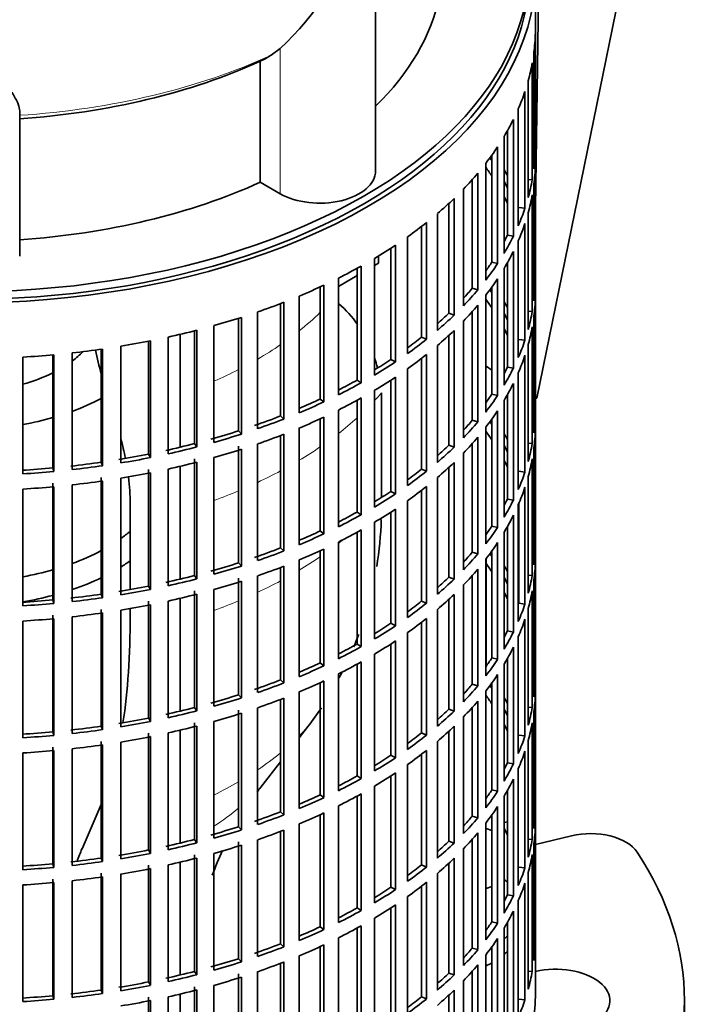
# Model space of a CAD drawing. Header units: millimetres. Extents: x 148 to 904, y -4182 to 2596.
# Tile 4 of 30: x 794 to 904, y -4088 to -3930. Entities that reach past the tile are written whole.
import ezdxf

# ---------------------------------------------------------------- set-up
doc = ezdxf.new("R2010")
doc.units = ezdxf.units.MM
for name, color, linetype in [('M5X8_UNI7687', 7, 'Continuous'), ('VSI134_ADATTATOR', 7, 'Continuous'), ('VSI134_DIFFUSORE', 7, 'Continuous'), ('VSI134_FILTRO_A', 7, 'Continuous'), ('VSI134_GIUNTO_8×', 7, 'Continuous'), ('VSI134_SUPPORTO_', 7, 'Continuous'), ('VSI134_TERMINALE', 7, 'Continuous')]:
    doc.layers.add(name, color=color, linetype=linetype)

# ---------------------------------------------------------------- blocks, each defined once
blk = doc.blocks.new('SE4')
at = {"layer": 'M5X8_UNI7687', "color": 7, "linetype": 'Continuous', "lineweight": 35}
blk.add_line((872.74, -4059.01), (872.2, -4059.11), dxfattribs=at)
at = {"layer": 'VSI134_ADATTATOR', "color": 7, "linetype": 'Continuous', "lineweight": 35}
for p, q in [((870.24, -4060.39), (869.31, -4060.08)), ((877.24, -4062.63), (883.06, -4061.23)), ((869.31, -4069.7), (870.24, -4069.39)), ((901.24, -4104.9), (901.24, -4087.75))]:
    blk.add_line(p, q, dxfattribs=at)
for centre, major_axis, start_param, end_param in [((886.13, -4065.5), (8, 0), 0.364918, 1.963495), ((785.24, -4087.75), (-116, 0), 2.776675, 3.50651), ((859.74, -4073.05), (15, 0), 0.521345, 0.590756), ((859.74, -4073.05), (15, 0), -0.590756, -0.521345), ((859.74, -4075.5), (15, 0), -0.590756, -0.521345), ((859.74, -4075.5), (15, 0), -0.884183, -0.795584), ((880.49, -4087.75), (-8.75, 0), 1.122102, 5.092936)]:
    blk.add_ellipse(centre, major_axis=major_axis, ratio=0.57735, start_param=start_param, end_param=end_param, dxfattribs=at)
at = {"layer": 'VSI134_DIFFUSORE', "color": 7, "linetype": 'Continuous', "lineweight": 35}
for p, q in [((851.51, -3954.25), (851.51, -3921.97)), ((836.15, -3934.58), (834.73, -3935.63)), ((832.95, -3936.6), (832.95, -3956.08)), ((794.24, -3967.95), (794.24, -3944.61)), ((832.95, -3956.08), (836.15, -3957.93))]:
    blk.add_line(p, q, dxfattribs=at)
at = {"layer": 'VSI134_DIFFUSORE', "color": 4, "linetype": 'Continuous', "lineweight": 9}
blk.add_line((836.15, -3957.93), (836.15, -3934.58), dxfattribs=at)
at = {"layer": 'VSI134_DIFFUSORE', "color": 7, "linetype": 'Continuous', "lineweight": 35}
for centre, radius, start, end in [((803.65, -3899.63), 47.73, 312.9143, 341.3628), ((826.82, -3923.24), 14.7, 294.6434, 302.5491)]:
    blk.add_arc(centre, radius, start, end, dxfattribs=at)
for centre, major_axis, start_param, end_param in [((785.24, -3921.19), (77, 0), 5.749077, 6.166034), ((785.24, -3901.71), (77, 0), 4.82954, 5.380636), ((842.51, -3954.25), (-9, 0), 0.785398, 3.141593), ((785.24, -3921.19), (77, 0), 4.82954, 5.380636)]:
    blk.add_ellipse(centre, major_axis=major_axis, ratio=0.57735, start_param=start_param, end_param=end_param, dxfattribs=at)
at = {"layer": 'VSI134_DIFFUSORE', "color": 4, "linetype": 'Continuous', "lineweight": 9}
blk.add_ellipse((785.24, -3899.71), major_axis=(79.5, 0), ratio=0.57735, start_param=4.82584, end_param=5.384336, dxfattribs=at)
at = {"layer": 'VSI134_DIFFUSORE', "color": 7, "linetype": 'Continuous', "lineweight": 35}
blk.add_open_spline([(794.24, -3944.61), (794.24, -3944.29), (794.15, -3943.93), (793.84, -3943.13), (793.61, -3942.69), (793.2, -3941.97), (793.05, -3941.72), (792.73, -3941.2), (792.56, -3940.94), (792.02, -3940.12), (791.62, -3939.54), (790.78, -3938.32), (790.32, -3937.67), (789.38, -3936.32), (788.88, -3935.61), (787.87, -3934.13), (787.35, -3933.37), (786.56, -3932.17), (786.3, -3931.77), (785.9, -3931.15), (785.77, -3930.94), (785.5, -3930.52), (785.37, -3930.31), (785.24, -3930.1)], degree=3, knots=[0, 0, 0, 0, 0.125, 0.125, 0.25, 0.25, 0.3125, 0.3125, 0.375, 0.375, 0.5, 0.5, 0.625, 0.625, 0.75, 0.75, 0.875, 0.875, 0.9375, 0.9375, 0.96875, 0.96875, 1, 1, 1, 1], dxfattribs=at)
at = {"layer": 'VSI134_FILTRO_A', "color": 7, "linetype": 'Continuous', "lineweight": 35}
for p, q in [((877.24, -4086.53), (877.24, -3922.41)), ((877.23, -3932.27), (877.23, -3951.05)), ((877.01, -3935.15), (877.01, -3953.93)), ((876.74, -3936.89), (876.74, -3955.67)), ((876.09, -3939.75), (876.09, -3958.53)), ((875.56, -3941.48), (875.56, -3960.26)), ((874.48, -3944.29), (874.48, -3963.07)), ((873.7, -3945.98), (873.7, -3964.76)), ((872.74, -3947.79), (872.74, -3964.59)), ((872.2, -3948.74), (872.2, -3967.52)), ((871.16, -3950.38), (871.16, -3969.16)), ((870.24, -3951.72), (870.24, -3968.94)), ((877.01, -3951.04), (877.23, -3951.05)), ((869.25, -3953.05), (869.25, -3971.82)), ((877.23, -3953.5), (877.23, -3972.28)), ((867.08, -3955.65), (867.08, -3973.14)), ((867.97, -3954.63), (867.97, -3973.41)), ((876.09, -3955.62), (876.74, -3955.67)), ((865.66, -3957.19), (865.66, -3975.97)), ((877.01, -3956.38), (877.01, -3975.16)), ((864.14, -3958.7), (864.14, -3977.48)), ((876.74, -3958.12), (876.74, -3976.9)), ((863.3, -3959.5), (863.3, -3977.17)), ((874.59, -3960.13), (875.56, -3960.26)), ((861.46, -3961.14), (861.46, -3979.92)), ((876.09, -3960.98), (876.09, -3979.76)), ((858.93, -3963.19), (858.93, -3981)), ((859.72, -3962.57), (859.72, -3981.35)), ((875.56, -3962.7), (875.56, -3981.48)), ((856.68, -3964.86), (856.68, -3983.64)), ((872.74, -3964.59), (873.7, -3964.76)), ((853.99, -3966.68), (853.99, -3984.59)), ((854.73, -3966.2), (854.73, -3984.98)), ((874.48, -3965.52), (874.48, -3984.3)), ((851.35, -3968.33), (851.35, -3987.11)), ((873.7, -3967.21), (873.7, -3985.99)), ((848.54, -3969.94), (848.54, -3987.92)), ((849.21, -3969.56), (849.21, -3988.34)), ((870.24, -3968.94), (871.16, -3969.16)), ((872.2, -3969.96), (872.2, -3988.74)), ((872.74, -3969.02), (872.74, -3985.82)), ((845.53, -3971.51), (845.53, -3990.29)), ((871.16, -3971.61), (871.16, -3990.39)), ((842.6, -3972.92), (842.6, -3990.96)), ((843.21, -3972.64), (843.21, -3991.42)), ((867.08, -3973.14), (867.97, -3973.41)), ((870.24, -3972.95), (870.24, -3990.17)), ((877.01, -3972.27), (877.23, -3972.28)), ((839.24, -3974.4), (839.24, -3993.18)), ((869.25, -3974.27), (869.25, -3993.05)), ((877.23, -3974.72), (877.23, -3993.5)), ((836.22, -3975.61), (836.22, -3993.69)), ((836.76, -3975.4), (836.76, -3994.18)), ((867.97, -3975.86), (867.97, -3994.64)), ((829.92, -3977.82), (829.92, -3996.6)), ((832.54, -3976.95), (832.54, -3995.73)), ((863.3, -3977.17), (864.14, -3977.48)), ((867.08, -3976.88), (867.08, -3994.37)), ((876.09, -3976.85), (876.74, -3976.9)), ((877.01, -3977.61), (877.01, -3996.39)), ((825.49, -3979.16), (825.49, -3997.94)), ((829.46, -3977.97), (829.46, -3996.09)), ((865.66, -3978.42), (865.66, -3997.2)), ((876.74, -3979.35), (876.74, -3998.13)), ((818.12, -3981), (818.12, -3999.78)), ((822.36, -3979.99), (822.36, -3998.14)), ((822.74, -3979.9), (822.74, -3998.67)), ((858.93, -3981), (859.72, -3981.35)), ((863.3, -3980.73), (863.3, -3998.4)), ((864.14, -3979.93), (864.14, -3998.71)), ((810.51, -3982.47), (810.51, -4001.25)), ((814.98, -3981.66), (814.98, -3999.83)), ((815.28, -3981.6), (815.28, -4000.38)), ((861.46, -3982.37), (861.46, -4001.15)), ((874.59, -3981.36), (875.56, -3981.48)), ((876.09, -3982.21), (876.09, -4000.99)), ((794.76, -3984.22), (794.76, -4003)), ((799.59, -3983.86), (799.59, -4002.05)), ((799.72, -3983.85), (799.72, -4002.63)), ((802.7, -3983.54), (802.7, -4002.32)), ((807.37, -3982.95), (807.37, -4001.13)), ((807.58, -3982.92), (807.58, -4001.7)), ((859.72, -3983.8), (859.72, -4002.58)), ((875.56, -3983.93), (875.56, -4002.71)), ((853.99, -3984.59), (854.73, -3984.98)), ((858.93, -3984.42), (858.93, -4002.23)), ((872.74, -3985.82), (873.7, -3985.99)), ((854.73, -3987.43), (854.73, -4006.21)), ((856.68, -3986.09), (856.68, -4004.87)), ((874.48, -3986.75), (874.48, -4005.53)), ((848.54, -3987.92), (849.21, -3988.34)), ((853.99, -3987.91), (853.99, -4005.82)), ((873.7, -3988.44), (873.7, -4007.22)), ((851.35, -3989.56), (851.35, -4008.34)), ((870.24, -3990.17), (871.16, -3990.39)), ((872.74, -3990.25), (872.74, -4007.05)), ((842.6, -3990.96), (843.21, -3991.42)), ((848.54, -3991.17), (848.54, -4009.15)), ((849.21, -3990.79), (849.21, -4009.57)), ((872.2, -3991.19), (872.2, -4009.97)), ((836.22, -3993.69), (836.76, -3994.18)), ((845.53, -3992.74), (845.53, -4011.52)), ((871.16, -3992.84), (871.16, -4011.62)), ((877.01, -3993.5), (877.23, -3993.5)), ((842.6, -3994.15), (842.6, -4012.19)), ((843.21, -3993.87), (843.21, -4012.65)), ((867.08, -3994.37), (867.97, -3994.64)), ((870.24, -3994.18), (870.24, -4011.39)), ((829.46, -3996.09), (829.92, -3996.6)), ((836.22, -3996.84), (836.22, -4014.92)), ((836.76, -3996.63), (836.76, -4015.41)), ((839.24, -3995.62), (839.24, -4014.4)), ((869.25, -3995.5), (869.25, -4014.28)), ((877.23, -3995.95), (877.23, -4014.73)), ((822.36, -3998.14), (822.74, -3998.67)), ((829.46, -3998.54), (829.46, -4017.32)), ((832.54, -3998.18), (832.54, -4016.96)), ((863.3, -3998.4), (864.14, -3998.71)), ((867.08, -3998.11), (867.08, -4015.6)), ((867.97, -3997.09), (867.97, -4015.87)), ((876.09, -3998.08), (876.74, -3998.13)), ((814.98, -3999.83), (815.28, -4000.38)), ((829.92, -3999.05), (829.92, -4017.83)), ((865.66, -3999.65), (865.66, -4018.43)), ((877.01, -3998.84), (877.01, -4017.62)), ((807.37, -4001.13), (807.58, -4001.7)), ((822.36, -4000.59), (822.36, -4019.37)), ((822.74, -4001.12), (822.74, -4019.9)), ((825.49, -4000.39), (825.49, -4019.16)), ((864.14, -4001.16), (864.14, -4019.94)), ((876.74, -4000.58), (876.74, -4019.36)), ((799.59, -4002.05), (799.72, -4002.63)), ((814.98, -4002.28), (814.98, -4021.06)), ((815.28, -4002.83), (815.28, -4021.61)), ((818.12, -4002.23), (818.12, -4021.01)), ((858.93, -4002.23), (859.72, -4002.58)), ((863.3, -4001.96), (863.3, -4019.63)), ((874.59, -4002.59), (875.56, -4002.71)), ((799.59, -4004.5), (799.59, -4023.28)), ((802.7, -4004.77), (802.7, -4023.55)), ((807.37, -4003.58), (807.37, -4022.36)), ((807.58, -4004.15), (807.58, -4022.93)), ((810.51, -4003.69), (810.51, -4022.47)), ((861.46, -4003.6), (861.46, -4022.38)), ((876.09, -4003.44), (876.09, -4022.22)), ((794.76, -4005.45), (794.76, -4024.23)), ((799.72, -4005.08), (799.72, -4023.86)), ((853.99, -4005.82), (854.73, -4006.21)), ((858.93, -4005.65), (858.93, -4023.46)), ((859.72, -4005.03), (859.72, -4023.81)), ((875.56, -4005.16), (875.56, -4023.94)), ((856.68, -4007.32), (856.68, -4026.1)), ((872.74, -4007.05), (873.7, -4007.22)), ((874.48, -4007.98), (874.48, -4026.76)), ((874.59, -4007.73), (874.59, -4023.82)), ((848.54, -4009.15), (849.21, -4009.57)), ((853.99, -4009.14), (853.99, -4027.05)), ((854.73, -4008.66), (854.73, -4027.44)), ((851.35, -4010.79), (851.35, -4029.57)), ((873.7, -4009.67), (873.7, -4028.45)), ((842.6, -4012.19), (843.21, -4012.65)), ((848.54, -4012.4), (848.54, -4030.38)), ((849.21, -4012.02), (849.21, -4030.8)), ((870.24, -4011.39), (871.16, -4011.62)), ((872.2, -4012.42), (872.2, -4031.2)), ((872.74, -4011.48), (872.74, -4028.28)), ((845.53, -4013.97), (845.53, -4032.75)), ((871.16, -4014.07), (871.16, -4032.84)), ((836.22, -4014.92), (836.76, -4015.41)), ((842.6, -4015.38), (842.6, -4033.42)), ((843.21, -4015.1), (843.21, -4033.88)), ((867.08, -4015.6), (867.97, -4015.87)), ((870.24, -4015.4), (870.24, -4032.62)), ((877.01, -4014.73), (877.23, -4014.73)), ((829.46, -4017.32), (829.92, -4017.83)), ((839.24, -4016.85), (839.24, -4035.63)), ((869.25, -4016.73), (869.25, -4035.51)), ((877.23, -4017.18), (877.23, -4035.96)), ((836.22, -4018.06), (836.22, -4036.15)), ((836.76, -4017.86), (836.76, -4036.64)), ((867.97, -4018.32), (867.97, -4037.1)), ((822.36, -4019.37), (822.74, -4019.9)), ((829.46, -4019.77), (829.46, -4038.55)), ((829.92, -4020.28), (829.92, -4039.06)), ((832.54, -4019.41), (832.54, -4038.19)), ((863.3, -4019.63), (864.14, -4019.94)), ((867.08, -4019.34), (867.08, -4036.83)), ((876.09, -4019.31), (876.74, -4019.36)), ((877.01, -4020.07), (877.01, -4038.85)), ((814.98, -4021.06), (815.28, -4021.61)), ((822.36, -4021.82), (822.36, -4040.6)), ((825.49, -4021.61), (825.49, -4040.39)), ((865.66, -4020.88), (865.66, -4039.66)), ((876.74, -4021.81), (876.74, -4040.59)), ((799.59, -4023.28), (799.72, -4023.86)), ((807.37, -4022.36), (807.58, -4022.93)), ((814.98, -4023.5), (814.98, -4042.28)), ((818.12, -4023.46), (818.12, -4042.24)), ((822.74, -4022.35), (822.74, -4041.13)), ((858.93, -4023.46), (859.72, -4023.81)), ((863.3, -4023.19), (863.3, -4040.86)), ((864.14, -4022.39), (864.14, -4041.17)), ((874.59, -4023.82), (875.56, -4023.94)), ((807.37, -4024.81), (807.37, -4043.59)), ((807.58, -4025.38), (807.58, -4044.16)), ((810.51, -4024.92), (810.51, -4043.7)), ((815.28, -4024.06), (815.28, -4042.84)), ((861.46, -4024.83), (861.46, -4043.61)), ((876.09, -4024.67), (876.09, -4043.45)), ((794.76, -4026.68), (794.76, -4045.46)), ((799.59, -4025.73), (799.59, -4044.51)), ((799.72, -4026.3), (799.72, -4045.08)), ((802.7, -4026), (802.7, -4044.78)), ((853.99, -4027.05), (854.73, -4027.44)), ((858.93, -4026.88), (858.93, -4044.69)), ((859.72, -4026.26), (859.72, -4045.04)), ((875.56, -4026.39), (875.56, -4045.17)), ((856.68, -4028.55), (856.68, -4047.33)), ((872.74, -4028.28), (873.7, -4028.45)), ((854.73, -4029.89), (854.73, -4048.67)), ((874.48, -4029.21), (874.48, -4047.99)), ((848.54, -4030.38), (849.21, -4030.8)), ((853.99, -4030.37), (853.99, -4048.28)), ((873.7, -4030.9), (873.7, -4049.68)), ((849.21, -4033.25), (849.21, -4052.03)), ((851.35, -4032.02), (851.35, -4050.79)), ((870.24, -4032.62), (871.16, -4032.84)), ((872.74, -4032.7), (872.74, -4049.5)), ((842.6, -4033.42), (843.21, -4033.88)), ((848.54, -4033.62), (848.54, -4051.6)), ((872.2, -4033.65), (872.2, -4052.43)), ((836.22, -4036.15), (836.76, -4036.64)), ((843.21, -4036.33), (843.21, -4055.1)), ((845.53, -4035.2), (845.53, -4053.98)), ((871.16, -4035.29), (871.16, -4054.07)), ((877.01, -4035.96), (877.23, -4035.96)), ((839.24, -4038.08), (839.24, -4056.86)), ((842.6, -4036.61), (842.6, -4054.65)), ((867.08, -4036.83), (867.97, -4037.1)), ((869.25, -4037.96), (869.25, -4056.74)), ((870.24, -4036.63), (870.24, -4053.85)), ((829.46, -4038.55), (829.92, -4039.06)), ((836.22, -4039.29), (836.22, -4057.38)), ((836.76, -4039.09), (836.76, -4057.86)), ((867.97, -4039.55), (867.97, -4058.32)), ((877.23, -4038.41), (877.23, -4057.19)), ((822.36, -4040.6), (822.74, -4041.13)), ((829.46, -4041), (829.46, -4059.78)), ((832.54, -4040.64), (832.54, -4059.42)), ((863.3, -4040.86), (864.14, -4041.17)), ((867.08, -4040.57), (867.08, -4058.06)), ((876.09, -4040.54), (876.74, -4040.59)), ((877.01, -4041.3), (877.01, -4060.07)), ((814.98, -4042.28), (815.28, -4042.84)), ((825.49, -4042.84), (825.49, -4061.62)), ((829.92, -4041.51), (829.92, -4060.29)), ((865.66, -4042.11), (865.66, -4060.89)), ((807.37, -4043.59), (807.58, -4044.16)), ((822.36, -4043.05), (822.36, -4061.83)), ((822.74, -4043.58), (822.74, -4062.36)), ((863.3, -4044.42), (863.3, -4062.09)), ((864.14, -4043.62), (864.14, -4062.4)), ((876.74, -4043.04), (876.74, -4061.82)), ((799.59, -4044.51), (799.72, -4045.08)), ((807.37, -4046.04), (807.37, -4064.82)), ((814.98, -4044.73), (814.98, -4063.51)), ((815.28, -4045.28), (815.28, -4064.06)), ((818.12, -4044.69), (818.12, -4063.47)), ((858.93, -4044.69), (859.72, -4045.04)), ((861.46, -4046.05), (861.46, -4064.83)), ((874.59, -4045.05), (875.56, -4045.17)), ((876.09, -4045.9), (876.09, -4064.68)), ((799.59, -4046.96), (799.59, -4065.74)), ((799.72, -4047.53), (799.72, -4066.31)), ((802.7, -4047.23), (802.7, -4066.01)), ((807.58, -4046.61), (807.58, -4065.38)), ((810.51, -4046.15), (810.51, -4064.93)), ((859.72, -4047.49), (859.72, -4066.27)), ((875.56, -4047.62), (875.56, -4066.4)), ((794.76, -4047.91), (794.76, -4066.69)), ((853.99, -4048.28), (854.73, -4048.67)), ((858.93, -4048.11), (858.93, -4065.91)), ((856.68, -4049.78), (856.68, -4068.56)), ((872.74, -4049.5), (873.7, -4049.68)), ((874.48, -4050.44), (874.48, -4069.22)), ((848.54, -4051.6), (849.21, -4052.03)), ((853.99, -4051.6), (853.99, -4069.5)), ((854.73, -4051.12), (854.73, -4069.9)), ((873.7, -4052.13), (873.7, -4070.91)), ((851.35, -4053.24), (851.35, -4072.02)), ((870.24, -4053.85), (871.16, -4054.07)), ((872.74, -4053.93), (872.74, -4070.73)), ((842.6, -4054.65), (843.21, -4055.1)), ((848.54, -4054.85), (848.54, -4072.83)), ((849.21, -4054.48), (849.21, -4073.26)), ((872.2, -4054.88), (872.2, -4073.66)), ((845.53, -4056.43), (845.53, -4075.21)), ((871.16, -4056.52), (871.16, -4075.3)), ((836.22, -4057.38), (836.76, -4057.86)), ((842.6, -4057.84), (842.6, -4075.88)), ((843.21, -4057.55), (843.21, -4076.33)), ((867.08, -4058.06), (867.97, -4058.32)), ((870.24, -4057.86), (870.24, -4075.08)), ((877.01, -4057.19), (877.23, -4057.19)), ((829.46, -4059.78), (829.92, -4060.29)), ((836.76, -4060.31), (836.76, -4079.09)), ((839.24, -4059.31), (839.24, -4078.09)), ((869.25, -4059.19), (869.25, -4077.97)), ((877.23, -4059.64), (877.23, -4078.42)), ((822.36, -4061.83), (822.74, -4062.36)), ((832.54, -4061.87), (832.54, -4080.64)), ((836.22, -4060.52), (836.22, -4078.61)), ((867.08, -4061.8), (867.08, -4079.29)), ((867.97, -4060.77), (867.97, -4079.55)), ((876.09, -4061.77), (876.74, -4061.82)), ((829.46, -4062.23), (829.46, -4081.01)), ((829.92, -4062.74), (829.92, -4081.52)), ((863.3, -4062.09), (864.14, -4062.4)), ((865.66, -4063.33), (865.66, -4082.11)), ((877.01, -4062.52), (877.01, -4081.3)), ((807.37, -4064.82), (807.58, -4065.38)), ((814.98, -4063.51), (815.28, -4064.06)), ((822.36, -4064.28), (822.36, -4083.06)), ((822.74, -4064.81), (822.74, -4083.59)), ((825.49, -4064.07), (825.49, -4082.85)), ((864.14, -4064.85), (864.14, -4083.63)), ((876.74, -4064.27), (876.74, -4083.05)), ((799.59, -4065.74), (799.72, -4066.31)), ((814.98, -4065.96), (814.98, -4084.74)), ((815.28, -4066.51), (815.28, -4085.29)), ((818.12, -4065.92), (818.12, -4084.7)), ((858.93, -4065.91), (859.72, -4066.27)), ((863.3, -4065.65), (863.3, -4083.32)), ((874.59, -4066.27), (875.56, -4066.4)), ((799.59, -4068.19), (799.59, -4086.97)), ((807.37, -4067.27), (807.37, -4086.05)), ((807.58, -4067.83), (807.58, -4086.61)), ((810.51, -4067.38), (810.51, -4086.16)), ((861.46, -4067.28), (861.46, -4086.06)), ((876.09, -4067.13), (876.09, -4085.91)), ((794.76, -4069.14), (794.76, -4087.92)), ((799.72, -4068.76), (799.72, -4087.54)), ((802.7, -4068.46), (802.7, -4087.24)), ((853.99, -4069.5), (854.73, -4069.9)), ((858.93, -4069.34), (858.93, -4087.14)), ((859.72, -4068.72), (859.72, -4087.49)), ((875.56, -4068.85), (875.56, -4087.63)), ((856.68, -4071.01), (856.68, -4089.78)), ((872.74, -4070.73), (873.7, -4070.91)), ((848.54, -4072.83), (849.21, -4073.26)), ((853.99, -4072.83), (853.99, -4090.73)), ((854.73, -4072.34), (854.73, -4091.12)), ((874.48, -4071.67), (874.48, -4090.45)), ((851.35, -4074.47), (851.35, -4093.25)), ((873.7, -4073.36), (873.7, -4092.14)), ((842.6, -4075.88), (843.21, -4076.33)), ((848.54, -4076.08), (848.54, -4094.06)), ((849.21, -4075.71), (849.21, -4094.49)), ((870.24, -4075.08), (871.16, -4075.3)), ((872.2, -4076.11), (872.2, -4094.89)), ((872.74, -4075.16), (872.74, -4091.96)), ((845.53, -4077.66), (845.53, -4096.44)), ((871.16, -4077.75), (871.16, -4096.53)), ((836.22, -4078.61), (836.76, -4079.09)), ((842.6, -4079.07), (842.6, -4097.1)), ((843.21, -4078.78), (843.21, -4097.56)), ((867.08, -4079.29), (867.97, -4079.55)), ((870.24, -4079.09), (870.24, -4096.31)), ((877.01, -4078.41), (877.23, -4078.42)), ((839.24, -4080.54), (839.24, -4099.32)), ((869.25, -4080.42), (869.25, -4099.2)), ((829.46, -4081.01), (829.92, -4081.52)), ((836.22, -4081.75), (836.22, -4099.84)), ((836.76, -4081.54), (836.76, -4100.32)), ((867.97, -4082), (867.97, -4100.78)), ((822.36, -4083.06), (822.74, -4083.59)), ((829.46, -4083.46), (829.46, -4102.24)), ((829.92, -4083.97), (829.92, -4102.75)), ((832.54, -4083.09), (832.54, -4101.87)), ((863.3, -4083.32), (864.14, -4083.63)), ((867.08, -4083.03), (867.08, -4100.52)), ((876.09, -4083), (876.74, -4083.05)), ((814.98, -4084.74), (815.28, -4085.29)), ((822.36, -4085.51), (822.36, -4104.29)), ((825.49, -4085.3), (825.49, -4104.08)), ((865.66, -4084.56), (865.66, -4103.34)), ((799.59, -4086.97), (799.72, -4087.54)), ((807.37, -4086.05), (807.58, -4086.61)), ((814.98, -4087.19), (814.98, -4105.97)), ((818.12, -4087.14), (818.12, -4105.92)), ((822.74, -4086.04), (822.74, -4104.82)), ((858.93, -4087.14), (859.72, -4087.49)), ((863.3, -4086.87), (863.3, -4104.55)), ((864.14, -4086.08), (864.14, -4104.86)), ((815.28, -4087.74), (815.28, -4106.52)), ((874.59, -4087.5), (875.56, -4087.63))]:
    blk.add_line(p, q, dxfattribs=at)
for centre, major_axis, start_param, end_param in [((785.24, -3922.41), (-92, 0), -0.208894, 3.350487), ((785.24, -3922.41), (-91, 0), 0, 3.141593), ((785.24, -3931.39), (92, 0), 6.212375, 6.266729), ((785.24, -3931.39), (92, 0), -0.158077, -0.103722), ((785.24, -3931.39), (92, 0), -0.245343, -0.190989), ((785.24, -3931.39), (92, 0), -0.33261, -0.278255), ((785.24, -3931.39), (92, 0), -0.419876, -0.365522), ((785.24, -3971.4), (91, 0), 0.365223, 0.374965), ((785.24, -3950.17), (92, 0), 6.212375, 6.266729), ((785.24, -3973.85), (91, 0), 0.365223, 0.394539), ((785.24, -3971.4), (92, 0), 0.313806, 0.33261), ((785.24, -3952.62), (92, 0), 6.212375, 6.266729), ((785.24, -3931.39), (92, 0), -0.507143, -0.452788), ((785.24, -3950.17), (92, 0), -0.158077, -0.103722), ((785.24, -3971.4), (91, 0), 0.277957, 0.299174), ((785.24, -3931.39), (92, 0), -0.594409, -0.540055), ((785.24, -3973.85), (91, 0), 0.277957, 0.299174), ((785.24, -3952.62), (92, 0), -0.158077, -0.103722), ((785.24, -3950.17), (92, 0), -0.245343, -0.190989), ((785.24, -3931.39), (92, 0), -0.681676, -0.627321), ((785.24, -3952.62), (92, 0), -0.245343, -0.190989), ((785.24, -3950.17), (91, 0), -0.299174, -0.277957), ((785.24, -3950.17), (92, 0), -0.33261, -0.278255), ((785.24, -3931.39), (92, 0), -0.768942, -0.714588), ((785.24, -3952.62), (92, 0), -0.33261, -0.278255), ((785.24, -3931.39), (92, 0), -0.856209, -0.801854), ((785.24, -3950.17), (91, 0), -0.394539, -0.365223), ((785.24, -3950.17), (92, 0), -0.419876, -0.365522), ((785.24, -3952.62), (92, 0), -0.419876, -0.365522), ((785.24, -3931.39), (92, 0), -0.943475, -0.889121), ((785.24, -3950.17), (91, 0), -0.486998, -0.45249), ((785.24, -3971.4), (92, 0), 6.212375, 6.266729), ((785.24, -3950.17), (92, 0), -0.507143, -0.452788), ((785.24, -3992.63), (91, 0), 0.365223, 0.374965), ((785.24, -3973.85), (92, 0), 6.212375, 6.266729), ((785.24, -3931.39), (92, 0), -1.030742, -0.976387), ((785.24, -3952.62), (92, 0), -0.507143, -0.452788), ((785.24, -3995.08), (91, 0), 0.365223, 0.394539), ((785.24, -3992.63), (92, 0), 0.313806, 0.33261), ((785.24, -3931.39), (92, 0), -1.118008, -1.063654), ((785.24, -3950.17), (91, 0), -0.577951, -0.539756), ((785.24, -3950.17), (92, 0), -0.594409, -0.540055), ((785.24, -3992.63), (91, 0), 0.277957, 0.299174), ((785.24, -3971.4), (92, 0), -0.158077, -0.103722), ((785.24, -3973.85), (92, 0), -0.158077, -0.103722), ((785.24, -3931.39), (92, 0), -1.205275, -1.15092), ((785.24, -3950.17), (91, 0), -0.668018, -0.627022), ((785.24, -3952.62), (92, 0), -0.594409, -0.540055), ((785.24, -3995.08), (91, 0), 0.277957, 0.299174), ((785.24, -3931.39), (92, 0), -1.292541, -1.238186), ((785.24, -3950.17), (92, 0), -0.681676, -0.627321), ((785.24, -3971.4), (92, 0), -0.245343, -0.190989), ((785.24, -3931.39), (92, 0), -1.467074, -1.412719), ((785.24, -3931.39), (92, 0), -1.379807, -1.325453), ((785.24, -3952.62), (92, 0), -0.681676, -0.627321), ((785.24, -3973.85), (92, 0), -0.245343, -0.190989), ((785.24, -3950.17), (91, 0), -0.757518, -0.714289), ((785.24, -3950.17), (92, 0), -0.768942, -0.714588), ((785.24, -3971.4), (91, 0), -0.299174, -0.277957), ((785.24, -3952.62), (92, 0), -0.768942, -0.714588), ((785.24, -3971.4), (92, 0), -0.33261, -0.278255), ((785.24, -3950.17), (91, 0), -0.846635, -0.801555), ((785.24, -3950.17), (92, 0), -0.856209, -0.801854), ((785.24, -3973.85), (92, 0), -0.33261, -0.278255), ((785.24, -3971.4), (91, 0), -0.394539, -0.365223), ((785.24, -3971.4), (92, 0), -0.419876, -0.365522), ((785.24, -3950.17), (91, 0), -0.935485, -0.888822), ((785.24, -3950.17), (92, 0), -0.943475, -0.889121), ((785.24, -3952.62), (92, 0), -0.856209, -0.801854), ((785.24, -3950.17), (91, 0), -1.03104, -0.976088), ((785.24, -3973.85), (92, 0), -0.419876, -0.365522), ((785.24, -3992.63), (92, 0), 6.212375, 6.266729), ((785.24, -3950.17), (92, 0), -1.030742, -0.976387), ((785.24, -3952.62), (92, 0), -0.943475, -0.889121), ((785.24, -3971.4), (91, 0), -0.486998, -0.45249), ((785.24, -3971.4), (92, 0), -0.507143, -0.452788), ((785.24, -4013.86), (91, 0), 0.365223, 0.374965), ((785.24, -3950.17), (91, 0), -1.118307, -1.063355), ((785.24, -3950.17), (92, 0), -1.118008, -1.063654), ((785.24, -3952.62), (92, 0), -1.030742, -0.976387), ((785.24, -4016.31), (91, 0), 0.365223, 0.394539), ((785.24, -4013.86), (92, 0), 0.313806, 0.33261), ((785.24, -3995.08), (92, 0), 6.212375, 6.266729), ((785.24, -3950.17), (91, 0), -1.205573, -1.150621), ((785.24, -3971.4), (91, 0), -0.577951, -0.539756), ((785.24, -3973.85), (92, 0), -0.507143, -0.452788), ((785.24, -4013.86), (91, 0), 0.277957, 0.299174), ((785.24, -3992.63), (92, 0), -0.158077, -0.103722), ((785.24, -3950.17), (91, 0), -1.29284, -1.237888), ((785.24, -3950.17), (92, 0), -1.205275, -1.15092), ((785.24, -3952.62), (92, 0), -1.118008, -1.063654), ((785.24, -3971.4), (92, 0), -0.594409, -0.540055), ((785.24, -3950.17), (91, 0), -1.380106, -1.325154), ((785.24, -3950.17), (92, 0), -1.379807, -1.325453), ((785.24, -3950.17), (92, 0), -1.292541, -1.238186), ((785.24, -3952.62), (92, 0), -1.205275, -1.15092), ((785.24, -3973.85), (92, 0), -0.594409, -0.540055), ((785.24, -4016.31), (91, 0), 0.277957, 0.299174), ((785.24, -3995.08), (92, 0), -0.158077, -0.103722), ((785.24, -3950.17), (91, 0), -1.467373, -1.412421), ((785.24, -3950.17), (92, 0), -1.467074, -1.412719), ((785.24, -3952.62), (92, 0), -1.292541, -1.238186), ((785.24, -3971.4), (91, 0), -0.668018, -0.627022), ((785.24, -3971.4), (92, 0), -0.681676, -0.627321), ((785.24, -3992.63), (92, 0), -0.245343, -0.190989), ((785.24, -3952.62), (92, 0), -1.379807, -1.325453), ((785.24, -3952.62), (92, 0), -1.467074, -1.412719), ((785.24, -3971.4), (91, 0), -0.757518, -0.714289), ((785.24, -3971.4), (92, 0), -0.768942, -0.714588), ((785.24, -3973.85), (92, 0), -0.681676, -0.627321), ((785.24, -3995.08), (92, 0), -0.245343, -0.190989), ((785.24, -3992.63), (91, 0), -0.299174, -0.277957), ((785.24, -3992.63), (92, 0), -0.33261, -0.278255), ((785.24, -3971.4), (91, 0), -0.846635, -0.801555), ((785.24, -3971.4), (92, 0), -0.856209, -0.801854), ((785.24, -3973.85), (92, 0), -0.768942, -0.714588), ((785.24, -3995.08), (92, 0), -0.33261, -0.278255), ((785.24, -3971.4), (91, 0), -0.935485, -0.888822), ((785.24, -3971.4), (92, 0), -0.943475, -0.889121), ((785.24, -3973.85), (92, 0), -0.856209, -0.801854), ((785.24, -3992.63), (91, 0), -0.394539, -0.365223), ((785.24, -3992.63), (92, 0), -0.419876, -0.365522), ((785.24, -3995.08), (92, 0), -0.419876, -0.365522), ((785.24, -3971.4), (91, 0), -1.03104, -0.976088), ((785.24, -3971.4), (92, 0), -1.030742, -0.976387), ((785.24, -3973.85), (92, 0), -0.943475, -0.889121), ((785.24, -3992.63), (91, 0), -0.486998, -0.45249), ((785.24, -3992.63), (92, 0), -0.507143, -0.452788), ((785.24, -4035.09), (91, 0), 0.365223, 0.374965), ((785.24, -4013.86), (92, 0), 6.212375, 6.266729), ((785.24, -3971.4), (91, 0), -1.118307, -1.063355), ((785.24, -4037.54), (91, 0), 0.365223, 0.392699), ((785.24, -4016.31), (92, 0), 6.212375, 6.266729), ((785.24, -3971.4), (92, 0), -1.118008, -1.063654), ((785.24, -3973.85), (92, 0), -1.030742, -0.976387), ((785.24, -3995.08), (92, 0), -0.507143, -0.452788), ((785.24, -4035.09), (92, 0), 0.313806, 0.33261), ((785.24, -3971.4), (91, 0), -1.205573, -1.150621), ((785.24, -3971.4), (92, 0), -1.205275, -1.15092), ((785.24, -3973.85), (92, 0), -1.118008, -1.063654), ((785.24, -3992.63), (91, 0), -0.577951, -0.539756), ((785.24, -3992.63), (92, 0), -0.594409, -0.540055), ((785.24, -4035.09), (91, 0), 0.277957, 0.299174), ((785.24, -4013.86), (92, 0), -0.158077, -0.103722), ((785.24, -3971.4), (91, 0), -1.29284, -1.237888), ((785.24, -3971.4), (92, 0), -1.292541, -1.238186), ((785.24, -4037.54), (91, 0), 0.277957, 0.299174), ((785.24, -4016.31), (92, 0), -0.158077, -0.103722), ((785.24, -3971.4), (91, 0), -1.467373, -1.412421), ((785.24, -3971.4), (92, 0), -1.467074, -1.412719), ((785.24, -3971.4), (91, 0), -1.380106, -1.325154), ((785.24, -3971.4), (92, 0), -1.379807, -1.325453), ((785.24, -3973.85), (92, 0), -1.205275, -1.15092), ((785.24, -3992.63), (91, 0), -0.668018, -0.627022), ((785.24, -3992.63), (92, 0), -0.681676, -0.627321), ((785.24, -3995.08), (92, 0), -0.594409, -0.540055), ((785.24, -3973.85), (92, 0), -1.379807, -1.325453), ((785.24, -3973.85), (92, 0), -1.292541, -1.238186), ((785.24, -4013.86), (92, 0), -0.245343, -0.190989), ((785.24, -3973.85), (92, 0), -1.467074, -1.412719), ((785.24, -3992.63), (91, 0), -0.757518, -0.714289), ((785.24, -3995.08), (92, 0), -0.681676, -0.627321), ((785.24, -4016.31), (92, 0), -0.245343, -0.190989), ((785.24, -3992.63), (92, 0), -0.768942, -0.714588), ((785.24, -4013.86), (91, 0), -0.299174, -0.277957), ((785.24, -4013.86), (92, 0), -0.33261, -0.278255), ((785.24, -3995.08), (92, 0), -0.768942, -0.714588), ((785.24, -3992.63), (91, 0), -0.846635, -0.801555), ((785.24, -3992.63), (92, 0), -0.856209, -0.801854), ((785.24, -4016.31), (92, 0), -0.33261, -0.278255), ((785.24, -3995.08), (92, 0), -0.856209, -0.801854), ((785.24, -4013.86), (91, 0), -0.394539, -0.365223), ((785.24, -4013.86), (92, 0), -0.419876, -0.365522), ((785.24, -3992.63), (91, 0), -0.935485, -0.888822), ((785.24, -3992.63), (92, 0), -0.943475, -0.889121), ((785.24, -3992.63), (91, 0), -1.03104, -0.976088), ((785.24, -3995.08), (92, 0), -0.943475, -0.889121), ((785.24, -4016.31), (92, 0), -0.419876, -0.365522), ((785.24, -4035.09), (92, 0), 6.212375, 6.266729), ((785.24, -3992.63), (92, 0), -1.030742, -0.976387), ((785.24, -4013.86), (91, 0), -0.486998, -0.45249), ((785.24, -4013.86), (92, 0), -0.507143, -0.452788), ((785.24, -4056.32), (91, 0), 0.365223, 0.374965), ((785.24, -3992.63), (91, 0), -1.118307, -1.063355), ((785.24, -3992.63), (92, 0), -1.118008, -1.063654), ((785.24, -3995.08), (92, 0), -1.030742, -0.976387), ((785.24, -4016.31), (92, 0), -0.507143, -0.452788), ((785.24, -4058.77), (91, 0), 0.365223, 0.394539), ((785.24, -4056.32), (92, 0), 0.313806, 0.33261), ((785.24, -4037.54), (92, 0), 6.212375, 6.266729), ((785.24, -3992.63), (91, 0), -1.205573, -1.150621), ((785.24, -3992.63), (92, 0), -1.205275, -1.15092), ((785.24, -4013.86), (91, 0), -0.577951, -0.539756), ((785.24, -4013.86), (92, 0), -0.594409, -0.540055), ((785.24, -4056.32), (91, 0), 0.277957, 0.299174), ((785.24, -4035.09), (92, 0), -0.158077, -0.103722), ((785.24, -3992.63), (91, 0), -1.29284, -1.237888), ((785.24, -3992.63), (92, 0), -1.292541, -1.238186), ((785.24, -3995.08), (92, 0), -1.118008, -1.063654), ((785.24, -3992.63), (91, 0), -1.380106, -1.325154), ((785.24, -3992.63), (92, 0), -1.379807, -1.325453), ((785.24, -3995.08), (92, 0), -1.205275, -1.15092), ((785.24, -4016.31), (92, 0), -0.594409, -0.540055), ((785.24, -4058.77), (91, 0), 0.277957, 0.299174), ((785.24, -4037.54), (92, 0), -0.158077, -0.103722), ((785.24, -3992.63), (91, 0), -1.467373, -1.412421), ((785.24, -3992.63), (92, 0), -1.467074, -1.412719), ((785.24, -3995.08), (92, 0), -1.292541, -1.238186), ((785.24, -4013.86), (91, 0), -0.668018, -0.627022), ((785.24, -4013.86), (92, 0), -0.681676, -0.627321), ((785.24, -4035.09), (92, 0), -0.245343, -0.190989), ((785.24, -3995.08), (92, 0), -1.467074, -1.412719), ((785.24, -3995.08), (92, 0), -1.379807, -1.325453), ((785.24, -4016.31), (92, 0), -0.681676, -0.627321), ((785.24, -4037.54), (92, 0), -0.245343, -0.190989), ((785.24, -4013.86), (91, 0), -0.757518, -0.714289), ((785.24, -4013.86), (92, 0), -0.768942, -0.714588), ((785.24, -4035.09), (91, 0), -0.299174, -0.277957), ((785.24, -4035.09), (92, 0), -0.33261, -0.278255), ((785.24, -4013.86), (91, 0), -0.846635, -0.801555), ((785.24, -4013.86), (92, 0), -0.856209, -0.801854), ((785.24, -4016.31), (92, 0), -0.768942, -0.714588), ((785.24, -4037.54), (92, 0), -0.33261, -0.278255), ((785.24, -4035.09), (91, 0), -0.394539, -0.365223), ((785.24, -4013.86), (91, 0), -0.935485, -0.888822), ((785.24, -4013.86), (92, 0), -0.943475, -0.889121), ((785.24, -4016.31), (92, 0), -0.856209, -0.801854), ((785.24, -4035.09), (92, 0), -0.419876, -0.365522), ((785.24, -4037.54), (92, 0), -0.419876, -0.365522), ((785.24, -4013.86), (91, 0), -1.03104, -0.976088), ((785.24, -4013.86), (92, 0), -1.030742, -0.976387), ((785.24, -4016.31), (92, 0), -0.943475, -0.889121), ((785.24, -4035.09), (91, 0), -0.486998, -0.45249), ((785.24, -4035.09), (92, 0), -0.507143, -0.452788), ((785.24, -4056.32), (92, 0), 6.212375, 6.266729), ((785.24, -4013.86), (91, 0), -1.118307, -1.063355), ((785.24, -4013.86), (92, 0), -1.118008, -1.063654), ((785.24, -4016.31), (92, 0), -1.030742, -0.976387), ((785.24, -4058.77), (92, 0), 6.212375, 6.266729), ((785.24, -4013.86), (91, 0), -1.205573, -1.150621), ((785.24, -4037.54), (92, 0), -0.507143, -0.452788), ((785.24, -4056.32), (92, 0), -0.158077, -0.103722), ((785.24, -4013.86), (92, 0), -1.205275, -1.15092), ((785.24, -4016.31), (92, 0), -1.118008, -1.063654), ((785.24, -4035.09), (91, 0), -0.577951, -0.539756), ((785.24, -4035.09), (92, 0), -0.594409, -0.540055), ((785.24, -4013.86), (91, 0), -1.380106, -1.325154), ((785.24, -4013.86), (91, 0), -1.29284, -1.237888), ((785.24, -4013.86), (92, 0), -1.292541, -1.238186), ((785.24, -4016.31), (92, 0), -1.205275, -1.15092), ((785.24, -4037.54), (92, 0), -0.594409, -0.540055), ((785.24, -4058.77), (92, 0), -0.158077, -0.103722), ((785.24, -4013.86), (91, 0), -1.467373, -1.412421), ((785.24, -4013.86), (92, 0), -1.467074, -1.412719), ((785.24, -4013.86), (92, 0), -1.379807, -1.325453), ((785.24, -4016.31), (92, 0), -1.292541, -1.238186), ((785.24, -4035.09), (91, 0), -0.668018, -0.627022), ((785.24, -4035.09), (92, 0), -0.681676, -0.627321), ((785.24, -4056.32), (92, 0), -0.245343, -0.190989), ((785.24, -4016.31), (92, 0), -1.379807, -1.325453), ((785.24, -4016.31), (92, 0), -1.467074, -1.412719), ((785.24, -4035.09), (91, 0), -0.757518, -0.714289), ((785.24, -4037.54), (92, 0), -0.681676, -0.627321), ((785.24, -4058.77), (92, 0), -0.245343, -0.190989), ((785.24, -4035.09), (92, 0), -0.768942, -0.714588), ((785.24, -4056.32), (91, 0), -0.299174, -0.277957), ((785.24, -4056.32), (92, 0), -0.33261, -0.278255), ((785.24, -4035.09), (91, 0), -0.846635, -0.801555), ((785.24, -4037.54), (92, 0), -0.768942, -0.714588), ((785.24, -4035.09), (92, 0), -0.856209, -0.801854), ((785.24, -4058.77), (92, 0), -0.33261, -0.278255), ((785.24, -4035.09), (91, 0), -0.935485, -0.888822), ((785.24, -4037.54), (92, 0), -0.856209, -0.801854), ((785.24, -4056.32), (91, 0), -0.394539, -0.365223), ((785.24, -4056.32), (92, 0), -0.419876, -0.365522), ((785.24, -4035.09), (92, 0), -0.943475, -0.889121), ((785.24, -4058.77), (92, 0), -0.419876, -0.365522), ((785.24, -4035.09), (91, 0), -1.03104, -0.976088), ((785.24, -4035.09), (92, 0), -1.030742, -0.976387), ((785.24, -4037.54), (92, 0), -0.943475, -0.889121), ((785.24, -4056.32), (91, 0), -0.486998, -0.45249), ((785.24, -4077.55), (92, 0), 6.212375, 6.266729), ((785.24, -4056.32), (92, 0), -0.507143, -0.452788), ((785.24, -4035.09), (91, 0), -1.118307, -1.063355), ((785.24, -4035.09), (92, 0), -1.118008, -1.063654), ((785.24, -4037.54), (92, 0), -1.030742, -0.976387), ((785.24, -4058.77), (92, 0), -0.507143, -0.452788), ((785.24, -4035.09), (91, 0), -1.205573, -1.150621), ((785.24, -4035.09), (92, 0), -1.205275, -1.15092), ((785.24, -4037.54), (92, 0), -1.118008, -1.063654), ((785.24, -4056.32), (91, 0), -0.577951, -0.539756), ((785.24, -4056.32), (92, 0), -0.594409, -0.540055), ((785.24, -4077.55), (92, 0), -0.158077, -0.103722), ((785.24, -4035.09), (91, 0), -1.29284, -1.237888), ((785.24, -4035.09), (92, 0), -1.292541, -1.238186), ((785.24, -4086.53), (-92, 0), 0, 3.141593), ((785.24, -4035.09), (91, 0), -1.467373, -1.412421), ((785.24, -4035.09), (91, 0), -1.380106, -1.325154), ((785.24, -4035.09), (92, 0), -1.379807, -1.325453), ((785.24, -4037.54), (92, 0), -1.205275, -1.15092), ((785.24, -4056.32), (91, 0), -0.668018, -0.627022), ((785.24, -4058.77), (92, 0), -0.594409, -0.540055), ((785.24, -4035.09), (92, 0), -1.467074, -1.412719), ((785.24, -4037.54), (92, 0), -1.292541, -1.238186), ((785.24, -4056.32), (92, 0), -0.681676, -0.627321), ((785.24, -4077.55), (92, 0), -0.245343, -0.190989)]:
    blk.add_ellipse(centre, major_axis=major_axis, ratio=0.57735, start_param=start_param, end_param=end_param, dxfattribs=at)
at = {"layer": 'VSI134_GIUNTO_8×', "color": 7, "linetype": 'Continuous', "lineweight": 35}
for centre, major_axis, start_param, end_param in [((785.24, -3977.12), (-22, 0), -3.795301, -3.653859), ((785.24, -3977.12), (-22, 0), 2.018583, 2.281496), ((785.24, -3977.12), (-32.5, 0), -4.14508, -3.963396), ((785.24, -3977.12), (-32.5, 0), -4.414934, -4.255007), ((785.24, -4001.61), (-32.5, 0), -3.821626, -3.743528), ((785.24, -4001.61), (-32.5, 0), -4.14508, -3.963396), ((785.24, -4004.44), (34.5, 0), -0.748844, -0.681769), ((785.24, -4001.61), (-32.5, 0), -4.414934, -4.255007), ((785.24, -4004.44), (34.5, 0), -1.040008, -0.874436), ((785.24, -4004.44), (34.5, 0), -1.291065, -1.141754)]:
    blk.add_ellipse(centre, major_axis=major_axis, ratio=0.57735, start_param=start_param, end_param=end_param, dxfattribs=at)
at = {"layer": 'VSI134_SUPPORTO_', "color": 7, "linetype": 'Continuous', "lineweight": 35}
for p, q in [((851.99, -3969.11), (851.99, -3967.94)), ((851.99, -3969.11), (851.35, -3969.48)), ((848.54, -3971.11), (845.53, -3972.85)), ((820.06, -3980.56), (820.06, -3998.71)), ((852.46, -4006.81), (852.46, -3989.97)), ((820.06, -4001.79), (820.06, -4019.94)), ((812.03, -4021.61), (812.03, -4007.74)), ((869.31, -4016.65), (869.31, -4033.96)), ((820.06, -4023.01), (820.06, -4041.17)), ((812.03, -4025.79), (812.03, -4024.67)), ((820.06, -4044.24), (820.06, -4062.4)), ((839.24, -4045.46), (840.67, -4043.62)), ((833.05, -4053.42), (836.22, -4049.34)), ((804.27, -4063.34), (807.37, -4056.21)), ((820.06, -4065.47), (820.06, -4083.63)), ((820.06, -4086.7), (820.06, -4104.86))]:
    blk.add_line(p, q, dxfattribs=at)
for centre, radius, start, end in [((831.59, -3991.1), 20.9, 35.4329, 47.7987), ((831.59, -3991.1), 20.9, 14.0259, 19.2298), ((794.26, -4008.49), 58.21, 350.6842, 358.1868), ((794.26, -4008.49), 58.21, 337.4118, 339.555), ((794.26, -4008.49), 58.21, 332.0207, 332.8941), ((794.26, -4008.49), 58.21, 322.877, 326.4969), ((876.33, -4086.52), 54.49, 142.5852, 143.6304), ((876.33, -4086.52), 54.49, 155.0988, 159.649)]:
    blk.add_arc(centre, radius, start, end, dxfattribs=at)
for centre, major_axis, ratio, start_param, end_param in [((785.24, -3921.19), (91, 0), 0.57735, 2.99026, 6.283185), ((817.38, -3981.95), (-8.14, 34.04), 0.31246, 1.529366, 1.643573), ((806.29, -3999.74), (3.49, -14.59), 0.31246, 1.44286, 1.661698), ((806.29, -3999.74), (3.49, -14.59), 0.31246, 0.917533, 1.237075), ((777.58, -3977.79), (20.93, -87.53), 0.31246, 0.65805, 0.917533), ((785.24, -4075.5), (-91, 0), 0.57735, 3.419549, 3.440767), ((835.75, -4146.01), (-22.1, 92.39), 0.31246, 0.393934, 0.439518)]:
    blk.add_ellipse(centre, major_axis=major_axis, ratio=ratio, start_param=start_param, end_param=end_param, dxfattribs=at)
at = {"layer": 'VSI134_SUPPORTO_', "color": 4, "linetype": 'Continuous', "lineweight": 9}
for centre, major_axis, start_param, end_param in [((785.24, -3957.47), (66.6, 0), -0.625209, -0.533057), ((785.24, -3957.47), (66.6, 0), -0.780897, -0.698932), ((785.24, -3957.47), (66.6, 0), -0.921885, -0.844673), ((785.24, -3970.77), (75, 0), -0.491682, -0.459415), ((785.24, -3970.77), (75, 0), -0.63707, -0.566131), ((785.24, -3970.77), (75, 0), -0.766956, -0.70007), ((785.24, -3970.77), (75, 0), -0.888301, -0.823319), ((785.24, -3970.77), (75, 0), -1.004352, -0.94022), ((785.24, -3988.46), (75, 0), -0.63707, -0.618187), ((785.24, -3988.46), (75, 0), -0.766956, -0.70007), ((785.24, -3988.46), (75, 0), -0.888301, -0.823319), ((785.24, -3988.46), (75, 0), -1.004352, -0.94022), ((785.24, -4027.24), (62.27, 0), -0.521266, -0.473078), ((785.24, -4027.24), (62.27, 0), -0.708032, -0.611601), ((785.24, -4027.24), (62.27, 0), -0.86805, -0.78113), ((785.24, -4038.86), (54.06, 0), -0.505195, -0.485325), ((785.24, -4038.86), (54.06, 0), -0.730964, -0.61282)]:
    blk.add_ellipse(centre, major_axis=major_axis, ratio=0.57735, start_param=start_param, end_param=end_param, dxfattribs=at)
at = {"layer": 'VSI134_TERMINALE', "color": 7, "linetype": 'Continuous', "lineweight": 35}
for p, q in [((877.48, -3990.82), (892.33, -3918.22)), ((877.24, -3960.21), (877.81, -3923.03)), ((870.24, -3986.34), (869.31, -3985.67)), ((877.48, -3990.82), (877.24, -3990.9))]:
    blk.add_line(p, q, dxfattribs=at)

msp = doc.modelspace()

# ---------------------------------------------------------------- block references
msp.add_blockref('SE4', (0, 0))

doc.saveas('drawing.dxf')
